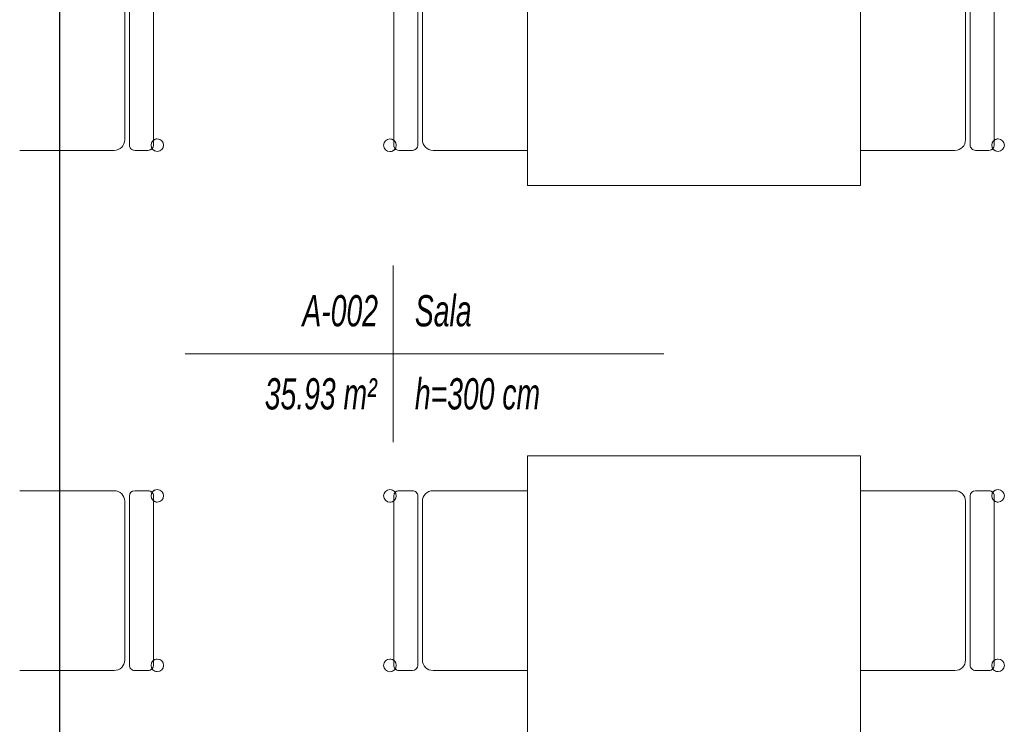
# Model space of a CAD drawing. Header units: millimetres. Extents: x -37728 to 44100, y 631619 to 691915.
# Tile 57 of 256: x -26996 to -24630, y 658709 to 660401. Entities that reach past the tile are written whole.
import ezdxf

# ---------------------------------------------------------------- set-up
doc = ezdxf.new("R2010")
doc.units = ezdxf.units.MM
doc.layers.add('_XREF', color=7, linetype='Continuous')
for name, color, linetype, lineweight in [('A-AREA-IDEN', 252, 'Continuous', 5), ('I-FURN', 252, 'Continuous', 5), ('ins-skropliny', 30, 'Continuous', 30)]:
    doc.layers.add(name, color=color, linetype=linetype, lineweight=lineweight)
doc.styles.add('Arial_I_1', font='ariali.ttf', dxfattribs={"width": 0.65, "height": 7.5})

# ---------------------------------------------------------------- blocks, each defined once
blk = doc.blocks.new('ZZZ Meb Krzesło zwykłe ___FK_v04_0 - przykład-7073046-__-00_00 Przyziemie PB')
at = {"layer": 'I-FURN', "color": 252}
for p, q in [((-21.59, 10), (-21.59, -12.7)), ((21.59, -12.7), (21.59, 10)), ((20.32, -16.35), (-20.32, -16.35)), ((-20.32, -16.35), (20.32, -16.35)), ((-19.05, -15.24), (19.05, -15.24)), ((-21.59, -17.62), (-21.59, -20.87)), ((-21.59, -17.62), (-21.59, -20.87)), ((21.59, -20.87), (21.59, -17.62)), ((21.59, -17.62), (21.59, -20.87)), ((-20.32, -22.14), (20.32, -22.14)), ((-19.16, -22.14), (19.18, -22.14))]:
    blk.add_line(p, q, dxfattribs=at)
for centre, radius, start, end in [((-19.05, -12.7), 2.54, 180, 270), ((19.05, -12.7), 2.54, 270, 360), ((-20.32, -17.62), 1.27, 90, 180), ((-20.32, -17.62), 1.27, 90, 180), ((20.32, -17.62), 1.27, 360, 90), ((20.32, -17.62), 1.27, 0, 90), ((-20.32, -20.87), 1.27, 180, 227.4093), ((-20.32, -20.87), 1.27, 180, 270), ((20.32, -20.87), 1.27, 270, 0), ((20.32, -20.87), 1.27, 313.2379, 360), ((-20.35, -23.06), 1.51, 360, 180), ((-20.35, -23.06), 1.51, 123.4855, 180), ((-20.35, -23.06), 1.51, 180, 360), ((-20.35, -23.06), 1.51, 180, 360), ((-20.35, -23.06), 1.51, 360, 37.7171), ((20.37, -23.06), 1.51, 360, 180), ((20.37, -23.06), 1.51, 142.2829, 180), ((20.37, -23.06), 1.51, 180, 360), ((20.37, -23.06), 1.51, 180, 360), ((20.37, -23.06), 1.51, 0, 57.1936)]:
    blk.add_arc(centre, radius, start, end, dxfattribs=at)
blk = doc.blocks.new('Meb Stół prosty ___FK_04_1 - Stół prosty 2-9214470-__-00_00 Przyziemie PB')
at = {"layer": 'I-FURN', "color": 252}
for p, q in [((121.83, 30.48), (-118.17, 30.48)), ((-118.17, 30.48), (-118.17, -49.52)), ((121.83, -49.52), (121.83, 30.48)), ((-118.17, -49.52), (121.83, -49.52))]:
    blk.add_line(p, q, dxfattribs=at)
blk = doc.blocks.new('METKA_POMIESZCZENIA PB NL Lubin - Rozbudowana - z ramką-8603349-__-00_00 Przyziemie PB')
at = {"layer": 'A-AREA-IDEN', "color": 252}
for p, q in [((0, 0.425), (0, 0)), ((-1, 0), (1.3, 0)), ((0, 0), (0, -0.425))]:
    blk.add_line(p, q, dxfattribs=at)
blk = doc.blocks.new('A$C4e31ac75')
at = {"layer": 'A-AREA-IDEN', "xscale": 49.99999999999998, "yscale": 49.99999999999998, "zscale": 49.99999999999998}
blk.add_blockref('METKA_POMIESZCZENIA PB NL Lubin - Rozbudowana - z ramką-8603349-__-00_00 Przyziemie PB', (-195.46, 431.71), dxfattribs=at)
at = {"layer": 'I-FURN'}
for name, p, rotation in [('Meb Stół prosty ___FK_04_1 - Stół prosty 2-9214470-__-00_00 Przyziemie PB', (-132.71, 590.34), 90.00000000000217), ('ZZZ Meb Krzesło zwykłe ___FK_v04_0 - przykład-7073046-__-00_00 Przyziemie PB', (-275.19, 502.17), 90.00000000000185), ('ZZZ Meb Krzesło zwykłe ___FK_v04_0 - przykład-7073046-__-00_00 Przyziemie PB', (-173.19, 502.17), 270.0000000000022), ('ZZZ Meb Krzesło zwykłe ___FK_v04_0 - przykład-7073046-__-00_00 Przyziemie PB', (-73.19, 502.17), 90.00000000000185), ('Meb Stół prosty ___FK_04_1 - Stół prosty 2-9214470-__-00_00 Przyziemie PB', (-132.71, 285.42), 90.00000000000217), ('ZZZ Meb Krzesło zwykłe ___FK_v04_0 - przykład-7073046-__-00_00 Przyziemie PB', (-275.19, 377.25), 90.00000000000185), ('ZZZ Meb Krzesło zwykłe ___FK_v04_0 - przykład-7073046-__-00_00 Przyziemie PB', (-173.19, 377.25), 270.0000000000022), ('ZZZ Meb Krzesło zwykłe ___FK_v04_0 - przykład-7073046-__-00_00 Przyziemie PB', (-73.19, 377.25), 90.00000000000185)]:
    blk.add_blockref(name, p, dxfattribs=dict(at, rotation=rotation))
at = {"layer": 'A-AREA-IDEN', "char_height": 7.5, "attachment_point": 1, "style": 'Arial_I_1'}
for s, insert, width in [('A-002', (-217.28, 445.81), 22.4072), ('Sala', (-190.25, 445.81), 16.6751), ('35.93 m²', (-226.32, 425.86), 33.3502), ('h=300 cm', (-190.25, 425.86), 37.2584)]:
    blk.add_mtext(s, dxfattribs=dict(at, insert=insert, width=width))

msp = doc.modelspace()

# ---------------------------------------------------------------- block references
at = {"layer": '_XREF', "xscale": 10, "yscale": 10, "zscale": 10}
msp.add_blockref('A$C4e31ac75', (-24143.6, 655281.1), dxfattribs=at)

# ---------------------------------------------------------------- next in the draw order: linework, layer by layer
at = {"layer": 'ins-skropliny'}
msp.add_line((-26899.6, 661020.3), (-26899.6, 657512.7), dxfattribs=at)

doc.saveas('drawing.dxf')
